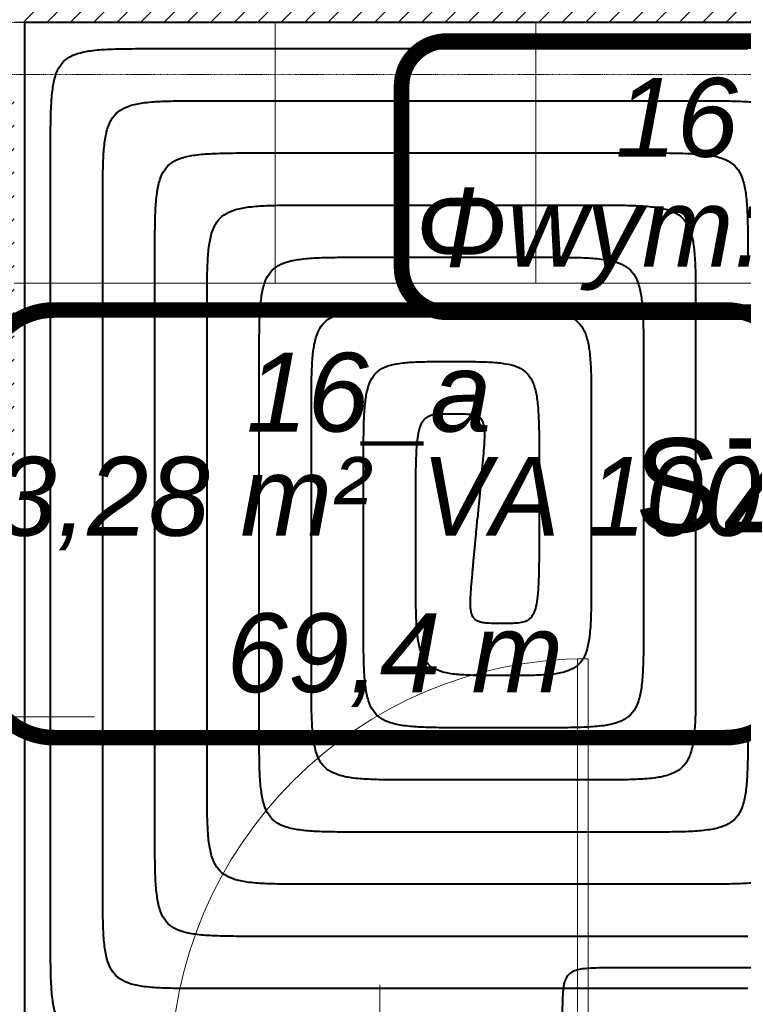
# Model space of a CAD drawing. Header units: millimetres. Extents: x 49908 to 79848, y -11883 to -3092.
# Tile 63 of 222: x 68702 to 68840, y -6015 to -5826. Entities that reach past the tile are written whole.
import ezdxf
from ezdxf.enums import TextEntityAlignment as Align
from ezdxf.lldxf.tags import DXFTag

# ---------------------------------------------------------------- set-up
doc = ezdxf.new("R2010")
doc.units = ezdxf.units.MM
doc.linetypes.add('AUSGEZOGEN', pattern=[0])
doc.linetypes.add('DASHDOT', pattern=[1, 0.5, -0.25, 0, -0.25])
for name, color, linetype, lineweight in [('A opis', 9, 'Continuous', 13), ('A stolarka', 9, 'Continuous', 9), ('A wyp ruchome', 9, 'Continuous', 9), ('A_HATCH', 9, 'Continuous', 9), ('A_MUROWANE', 9, 'Continuous', 25), ('A_OSIE', 9, 'DASHDOT', 9), ('\x9dciany', 9, 'Continuous', 9)]:
    doc.layers.add(name, color=color, linetype=linetype, lineweight=lineweight)
for name, color, linetype, true_color in [('IS_Ogrzewanie_płaszczyznowe', 7, 'SOLID', 0xac00e6), ('IS_Ogrzewanie_płaszczyznowe_-_opis', 7, 'SOLID', 0xf000f0), ('IS_Przyłącza_o.p._Zasilanie', 7, 'SOLID', 0xff9124)]:
    doc.layers.add(name, color=color, linetype=linetype, true_color=true_color)
doc.layers.add('IS_Rys.pętli_o.p._Powrót', color=7, linetype='DASH', lineweight=13, true_color=0x4c9a5f)
doc.layers.add('IS_Rys.pętli_o.p._Zasilanie', color=7, linetype='SOLID', lineweight=13, true_color=0xff8c1a)
doc.layers.add('IS_Text_Konstrukcji', color=7, linetype='Continuous')
doc.styles.add('Arial CE', font='arial.ttf')
tags = doc.linetypes.add('DASH', pattern=[15, 10, -5]).pattern_tags.tags
tags[6:7] = [DXFTag(74, 4), DXFTag(75, 0), DXFTag(340, '0'), DXFTag(46, 0.0), DXFTag(50, 0.0), DXFTag(44, 0.0), DXFTag(45, 0.0)]
tags[4:5] = [DXFTag(74, 4), DXFTag(75, 0), DXFTag(340, '0'), DXFTag(46, 0.0), DXFTag(50, 0.0), DXFTag(44, 0.0), DXFTag(45, 0.0)]
tags = doc.linetypes.add('SOLID', pattern=[10, 10, 0]).pattern_tags.tags
tags[6:7] = [DXFTag(74, 4), DXFTag(75, 0), DXFTag(340, '0'), DXFTag(46, 0.0), DXFTag(50, 0.0), DXFTag(44, 0.0), DXFTag(45, 0.0)]
tags[4:5] = [DXFTag(74, 4), DXFTag(75, 0), DXFTag(340, '0'), DXFTag(46, 0.0), DXFTag(50, 0.0), DXFTag(44, 0.0), DXFTag(45, 0.0)]

msp = doc.modelspace()

# ---------------------------------------------------------------- hatches: boundary and pattern name
at = {"layer": 'A_HATCH', "transparency": 33554687}
h = msp.add_hatch(dxfattribs=at)
h.set_pattern_fill('ANSI31', color=256, angle=360)
h.set_pattern_definition([(45, (16000, 0), (-2.24506403, 2.24506403), [])])
h.paths.add_polyline_path([(69100.47, -6009.74), (69080.47, -6009.74), (69080.47, -6426.63), (69100.47, -6426.63)])
h.paths.add_polyline_path([(69100.47, -5426.63), (69080.47, -5426.63), (69080.47, -5486.63), (68700.47, -5486.63), (68700.47, -5439.13), (68680.47, -5439.13), (68680.47, -5566.63), (68700.47, -5566.63), (68700.47, -5506.63), (69080.47, -5506.63), (69080.47, -5566.63), (69100.47, -5566.63)])
h.paths.add_polyline_path([(69100.47, -4926.63), (69042.97, -4926.63), (69042.97, -4946.63), (69080.47, -4946.63), (69080.47, -5326.63), (69100.47, -5326.63)])
h.paths.add_polyline_path([(68942.97, -4926.63), (68837.97, -4926.63), (68837.97, -4946.63), (68942.97, -4946.63)])
h.paths.add_polyline_path([(69695.47, -5826.63), (69555.47, -5826.63), (69555.47, -5846.63), (69670.47, -5846.63), (69670.47, -6026.63), (69690.47, -6026.63), (69690.47, -5846.63), (69695.47, -5846.63)])
h.paths.add_polyline_path([(69690.47, -6026.63), (69670.47, -6026.63), (69670.47, -6126.63), (69690.47, -6126.63)])
h.paths.add_polyline_path([(69690.47, -6126.63), (69670.47, -6126.63), (69670.47, -6181.63), (69690.47, -6181.63)])
h.paths.add_polyline_path([(69940.47, -5826.63), (69790.47, -5826.63), (69790.47, -5846.63), (69940.47, -5846.63)])
h.paths.add_polyline_path([(69940.47, -5826.63), (69940.47, -5846.63)], flags=17)
h.paths.add_polyline_path([(69790.47, -5826.63), (69785.47, -5826.63), (69785.47, -5846.63), (69790.47, -5846.63)])
h.paths.add_polyline_path([(69325.47, -5826.63), (69325.47, -5846.63), (69465.47, -5846.63), (69465.47, -5826.63)])
h.paths.add_polyline_path([(69300.47, -5851.63), (69280.47, -5851.63), (69280.47, -5966.63), (69290.47, -5966.63), (69300.47, -5966.63)])
h.paths.add_polyline_path([(69300.47, -5439.13), (69280.47, -5439.13), (69280.47, -5813.63), (69300.47, -5813.63)])
h.paths.add_polyline_path([(69280.47, -5014.13), (69300.47, -5014.13), (69300.47, -4926.63), (69280.47, -4926.63)])
h.paths.add_polyline_path([(69300.47, -5039.13), (69280.47, -5039.13), (69280.47, -5414.13), (69300.47, -5414.13)])
h.paths.add_polyline_path([(68700.47, -5839.13), (68680.47, -5839.13), (68680.47, -5909.74), (68700.47, -5909.74)])
h.paths.add_polyline_path([(68700.47, -5814.13), (68700.47, -5826.63), (69080.47, -5826.63), (69080.47, -5909.74), (69100.47, -5909.74), (69100.47, -5666.63), (69080.47, -5666.63), (69080.47, -5806.63), (68700.47, -5806.63), (68700.47, -5666.63), (68680.47, -5666.63), (68680.47, -5814.13)])
h.paths.add_polyline_path([(68680.47, -5014.13), (68700.47, -5014.13), (68700.47, -4946.63), (68737.97, -4946.63), (68737.97, -4926.63), (68680.47, -4926.63)])
h.paths.add_polyline_path([(68700.47, -5039.13), (68680.47, -5039.13), (68680.47, -5314.13), (68700.47, -5314.13)])

# ---------------------------------------------------------------- linework, layer by layer
at = {"layer": 'A opis', "ltscale": 0.5}
for p, q in [((68656.33, -5959.74), (68715.83, -5959.74)), ((68770.54, -6070.63), (68770.54, -6011.13))]:
    msp.add_line(p, q, dxfattribs=at)
at = {"layer": 'A stolarka', "linetype": 'AUSGEZOGEN', "lineweight": 0}
msp.add_line((68687.97, -5959.74), (68702.97, -5959.74), dxfattribs=at)
msp.add_lwpolyline([(68810.47, -6028.63), (68808.47, -6028.63), (68808.47, -5948.63), (68810.47, -5948.63)], close=True, dxfattribs=at)
msp.add_arc((68810.47, -6028.63), 80, 90, 180, dxfattribs=at)
at = {"layer": 'A wyp ruchome'}
for p, q in [((68750.47, -5876.63), (68750.47, -5826.63)), ((68800.47, -5876.63), (68800.47, -5826.63)), ((68700.47, -5876.63), (69000.47, -5876.63))]:
    msp.add_line(p, q, dxfattribs=at)
at = {"layer": 'A_MUROWANE'}
msp.add_lwpolyline([(68680.47, -5814.13), (68680.47, -5666.63), (68700.47, -5666.63), (68700.47, -5806.63), (69080.47, -5806.63), (69080.47, -5666.63), (69100.47, -5666.63), (69100.47, -5909.74), (69080.47, -5909.74), (69080.47, -5826.63), (68700.47, -5826.63)], dxfattribs=at)
at = {"layer": 'A_OSIE', "ltscale": 0.3, "transparency": 33554559}
for p, q in [((70344.5, -5826.63), (67440.85, -5826.63)), ((70341.81, -5836.63), (67440.85, -5836.63))]:
    msp.add_line(p, q, dxfattribs=at)
at = {"layer": 'IS_Ogrzewanie_płaszczyznowe', "lineweight": 40}
for p, q in [((68866.09, -5826.65), (68702.42, -5826.65)), ((68702.42, -5826.65), (68702.42, -6026.87))]:
    msp.add_line(p, q, dxfattribs=at)
at = {"layer": 'IS_Ogrzewanie_płaszczyznowe_-_opis'}
msp.add_lwpolyline([(68708.1, -5963.76, 3, 3, 0), (68836.77, -5963.76, 3, 3, 0.414214), (68850.43, -5950.09, 3, 3, 0), (68850.43, -5895.42, 3, 3, 0.414214), (68836.77, -5881.76, 3, 3, 0), (68708.1, -5881.76, 3, 3, 0.414214), (68694.43, -5895.42, 3, 3, 0), (68694.43, -5950.09, 3, 3, 0.414214), (68708.1, -5963.76, 3, 3, 0)], format="xyseb", dxfattribs=at)
at = {"layer": 'IS_Przyłącza_o.p._Zasilanie', "lineweight": 40}
for points, knots in [([(68849.98, -5997.91), (68849.98, -5998.74), (68849.99, -6000.24), (68849.95, -6002.3), (68849.83, -6003.95), (68849.57, -6005.26), (68849.12, -6006.29), (68848.37, -6007.04), (68847.34, -6007.49), (68846.03, -6007.75), (68844.37, -6007.87), (68842.32, -6007.91), (68840.81, -6007.91), (68839.98, -6007.91)], [0, 0, 0, 0, 0.0248686, 0.0452361, 0.061602, 0.0745999, 0.0851852, 0.0948541, 0.1054394, 0.1184374, 0.1348033, 0.1551707, 0.1800393, 0.1800393, 0.1800393, 0.1800393]), ([(68815.52, -6007.91), (68814.7, -6007.91), (68813.19, -6007.91), (68811.13, -6007.94), (68809.48, -6008.07), (68808.17, -6008.32), (68807.14, -6008.78), (68806.39, -6009.52), (68805.94, -6010.55), (68805.68, -6011.86), (68805.56, -6013.52), (68805.52, -6015.57), (68805.52, -6017.08), (68805.52, -6017.91)], [0, 0, 0, 0, 0.0248686, 0.0452361, 0.061602, 0.0745999, 0.0851852, 0.0948541, 0.1054394, 0.1184374, 0.1348033, 0.1551707, 0.1800393, 0.1800393, 0.1800393, 0.1800393]), ([(68839.98, -6007.91), (68839.79, -6007.91), (68839.08, -6007.91), (68837.6, -6007.91), (68835.34, -6007.91), (68832.52, -6007.91), (68829.38, -6007.91), (68826.13, -6007.91), (68822.99, -6007.91), (68820.17, -6007.91), (68817.91, -6007.91), (68816.43, -6007.91), (68815.71, -6007.91), (68815.52, -6007.91)], [0, 0, 0, 0, 0.0056969, 0.0213175, 0.0446565, 0.0735086, 0.1056687, 0.1389313, 0.1710914, 0.1999435, 0.2232825, 0.2389031, 0.2446, 0.2446, 0.2446, 0.2446])]:
    msp.add_open_spline(points, degree=3, knots=knots, dxfattribs=at)
at = {"layer": 'IS_Rys.pętli_o.p._Powrót', "lineweight": 40}
for points, knots in [([(68707.42, -5851.65), (68707.42, -5849.99), (68707.42, -5846.97), (68707.5, -5842.87), (68707.74, -5839.56), (68708.25, -5836.93), (68709.16, -5834.87), (68710.65, -5833.38), (68712.71, -5832.47), (68715.33, -5831.96), (68718.64, -5831.72), (68722.75, -5831.64), (68725.77, -5831.65), (68727.42, -5831.65)], [0, 0, 0, 0, 0.0497373, 0.0904721, 0.1232039, 0.1491998, 0.1703704, 0.1897083, 0.2108788, 0.2368747, 0.2696065, 0.3103414, 0.3600787, 0.3600787, 0.3600787, 0.3600787]), ([(68727.42, -5831.65), (68728.31, -5831.65), (68731.61, -5831.65), (68738.53, -5831.65), (68749.03, -5831.65), (68762.1, -5831.65), (68776.7, -5831.65), (68791.81, -5831.65), (68806.42, -5831.65), (68819.48, -5831.65), (68829.99, -5831.65), (68836.9, -5831.65), (68840.21, -5831.65), (68841.09, -5831.65)], [0, 0, 0, 0, 0.026474, 0.099062, 0.207518, 0.341594, 0.491041, 0.645613, 0.79506, 0.929136, 1.037592, 1.110181, 1.136654, 1.136654, 1.136654, 1.136654]), ([(68707.42, -6001.87), (68707.42, -6000.7), (68707.42, -5996.34), (68707.42, -5987.19), (68707.42, -5973.31), (68707.42, -5956.04), (68707.42, -5936.74), (68707.42, -5916.77), (68707.42, -5897.47), (68707.42, -5880.2), (68707.42, -5866.32), (68707.42, -5857.18), (68707.42, -5852.81), (68707.42, -5851.65)], [0, 0, 0, 0, 0.034987, 0.130921, 0.274256, 0.451451, 0.648961, 0.853242, 1.050752, 1.227946, 1.371282, 1.467215, 1.502203, 1.502203, 1.502203, 1.502203]), ([(68727.42, -5871.65), (68727.42, -5869.99), (68727.42, -5866.97), (68727.5, -5862.87), (68727.74, -5859.56), (68728.25, -5856.93), (68729.16, -5854.87), (68730.65, -5853.38), (68732.71, -5852.47), (68735.33, -5851.96), (68738.64, -5851.72), (68742.75, -5851.64), (68745.77, -5851.65), (68747.42, -5851.65)], [0, 0, 0, 0, 0.0497373, 0.0904721, 0.1232039, 0.1491998, 0.1703704, 0.1897083, 0.2108788, 0.2368747, 0.2696065, 0.3103414, 0.3600787, 0.3600787, 0.3600787, 0.3600787]), ([(68747.42, -5851.65), (68748, -5851.65), (68750.14, -5851.65), (68754.62, -5851.65), (68761.43, -5851.65), (68769.89, -5851.65), (68779.36, -5851.65), (68789.15, -5851.65), (68798.62, -5851.65), (68807.09, -5851.65), (68813.89, -5851.65), (68818.38, -5851.65), (68820.52, -5851.65), (68821.09, -5851.65)], [0, 0, 0, 0, 0.0171572, 0.0642013, 0.1344906, 0.2213837, 0.318239, 0.4184151, 0.5152705, 0.6021636, 0.6724529, 0.7194969, 0.7366541, 0.7366541, 0.7366541, 0.7366541]), ([(68821.09, -5851.65), (68822.75, -5851.65), (68825.76, -5851.64), (68829.87, -5851.72), (68833.18, -5851.96), (68835.8, -5852.47), (68837.86, -5853.38), (68839.35, -5854.87), (68840.26, -5856.93), (68840.77, -5859.56), (68841.02, -5862.87), (68841.09, -5866.97), (68841.09, -5869.99), (68841.09, -5871.65)], [0, 0, 0, 0, 0.0497373, 0.0904721, 0.1232039, 0.1491998, 0.1703704, 0.1897083, 0.2108788, 0.2368747, 0.2696065, 0.3103414, 0.3600787, 0.3600787, 0.3600787, 0.3600787]), ([(68727.42, -5981.87), (68727.42, -5981.01), (68727.42, -5977.81), (68727.42, -5971.1), (68727.42, -5960.92), (68727.42, -5948.25), (68727.42, -5934.09), (68727.42, -5919.43), (68727.42, -5905.27), (68727.42, -5892.6), (68727.42, -5882.41), (68727.42, -5875.7), (68727.42, -5872.5), (68727.42, -5871.65)], [0, 0, 0, 0, 0.025671, 0.09606, 0.201229, 0.33124, 0.476158, 0.626045, 0.770962, 0.900974, 1.006143, 1.076532, 1.102203, 1.102203, 1.102203, 1.102203]), ([(68747.42, -5891.65), (68747.42, -5889.99), (68747.42, -5886.97), (68747.5, -5882.87), (68747.74, -5879.56), (68748.25, -5876.93), (68749.16, -5874.87), (68750.65, -5873.38), (68752.71, -5872.47), (68755.33, -5871.96), (68758.64, -5871.72), (68762.75, -5871.64), (68765.77, -5871.65), (68767.42, -5871.65)], [0, 0, 0, 0, 0.0497373, 0.0904721, 0.1232039, 0.1491998, 0.1703704, 0.1897083, 0.2108788, 0.2368747, 0.2696065, 0.3103414, 0.3600787, 0.3600787, 0.3600787, 0.3600787]), ([(68767.42, -5871.65), (68767.68, -5871.65), (68768.66, -5871.65), (68770.71, -5871.65), (68773.82, -5871.65), (68777.69, -5871.65), (68782.02, -5871.65), (68786.49, -5871.65), (68790.82, -5871.65), (68794.69, -5871.65), (68797.8, -5871.65), (68799.85, -5871.65), (68800.83, -5871.65), (68801.09, -5871.65)], [0, 0, 0, 0, 0.0078409, 0.0293403, 0.0614628, 0.1011733, 0.1454366, 0.1912175, 0.2354808, 0.2751914, 0.3073139, 0.3288132, 0.3366541, 0.3366541, 0.3366541, 0.3366541]), ([(68801.09, -5871.65), (68802.75, -5871.65), (68805.76, -5871.64), (68809.87, -5871.72), (68813.18, -5871.96), (68815.8, -5872.47), (68817.86, -5873.38), (68819.35, -5874.87), (68820.26, -5876.93), (68820.77, -5879.56), (68821.02, -5882.87), (68821.09, -5886.97), (68821.09, -5889.99), (68821.09, -5891.65)], [0, 0, 0, 0, 0.0497373, 0.0904721, 0.1232039, 0.1491998, 0.1703704, 0.1897083, 0.2108788, 0.2368747, 0.2696065, 0.3103414, 0.3600787, 0.3600787, 0.3600787, 0.3600787]), ([(68747.42, -5961.87), (68747.42, -5961.32), (68747.42, -5959.28), (68747.42, -5955.01), (68747.42, -5948.52), (68747.42, -5940.45), (68747.42, -5931.43), (68747.42, -5922.09), (68747.42, -5913.07), (68747.42, -5904.99), (68747.42, -5898.5), (68747.42, -5894.23), (68747.42, -5892.19), (68747.42, -5891.65)], [0, 0, 0, 0, 0.0163548, 0.0611987, 0.1282008, 0.2110301, 0.3033558, 0.3988469, 0.4911726, 0.5740019, 0.641004, 0.6858479, 0.7022028, 0.7022028, 0.7022028, 0.7022028]), ([(68767.42, -5911.65), (68767.42, -5909.99), (68767.42, -5906.97), (68767.49, -5902.87), (68767.69, -5899.56), (68768.11, -5896.95), (68768.86, -5894.92), (68770.1, -5893.42), (68771.85, -5892.48), (68774.07, -5891.97), (68776.86, -5891.72), (68780.32, -5891.64), (68782.86, -5891.65), (68784.26, -5891.65)], [0, 0, 0, 0, 0.0497372, 0.0904681, 0.1231636, 0.1489855, 0.1695692, 0.1874416, 0.2059343, 0.2280184, 0.2556098, 0.2898984, 0.3317591, 0.3317591, 0.3317591, 0.3317591]), ([(68784.26, -5891.65), (68785.65, -5891.65), (68788.19, -5891.64), (68791.65, -5891.72), (68794.44, -5891.97), (68796.67, -5892.48), (68798.42, -5893.42), (68799.65, -5894.92), (68800.4, -5896.95), (68800.82, -5899.56), (68801.03, -5902.87), (68801.09, -5906.97), (68801.09, -5909.99), (68801.09, -5911.65)], [0, 0, 0, 0, 0.0418607, 0.0761493, 0.1037407, 0.1258248, 0.1443175, 0.1621899, 0.1827736, 0.2085955, 0.241291, 0.2820219, 0.3317591, 0.3317591, 0.3317591, 0.3317591]), ([(68821.09, -5891.65), (68821.09, -5892.04), (68821.09, -5893.5), (68821.09, -5896.55), (68821.09, -5901.19), (68821.09, -5906.97), (68821.09, -5913.42), (68821.09, -5920.1), (68821.09, -5926.55), (68821.09, -5932.32), (68821.09, -5936.96), (68821.09, -5940.02), (68821.09, -5941.48), (68821.09, -5941.87)], [0, 0, 0, 0, 0.0116967, 0.0437682, 0.0916869, 0.1509249, 0.2169546, 0.2852481, 0.3512778, 0.4105158, 0.4584345, 0.4905061, 0.5022028, 0.5022028, 0.5022028, 0.5022028]), ([(68767.42, -5941.87), (68767.42, -5941.63), (68767.42, -5940.75), (68767.42, -5938.92), (68767.42, -5936.12), (68767.42, -5932.65), (68767.42, -5928.77), (68767.42, -5924.75), (68767.42, -5920.86), (68767.42, -5917.39), (68767.42, -5914.6), (68767.42, -5912.76), (68767.42, -5911.88), (68767.42, -5911.65)], [0, 0, 0, 0, 0.0070385, 0.0263377, 0.055173, 0.0908198, 0.1305534, 0.1716493, 0.211383, 0.2470297, 0.275865, 0.2951642, 0.3022028, 0.3022028, 0.3022028, 0.3022028]), ([(68801.09, -5911.65), (68801.09, -5911.73), (68801.09, -5912.02), (68801.09, -5912.64), (68801.09, -5913.59), (68801.09, -5914.76), (68801.09, -5916.08), (68801.09, -5917.44), (68801.09, -5918.75), (68801.09, -5919.92), (68801.09, -5920.87), (68801.09, -5921.49), (68801.09, -5921.79), (68801.09, -5921.87)], [0, 0, 0, 0, 0.0023804, 0.0089072, 0.0186591, 0.0307146, 0.0441522, 0.0580505, 0.0714882, 0.0835436, 0.0932955, 0.0998224, 0.1022028, 0.1022028, 0.1022028, 0.1022028]), ([(68788.34, -5931.81), (68788.35, -5931.73), (68788.37, -5931.44), (68788.43, -5930.83), (68788.51, -5929.9), (68788.62, -5928.74), (68788.74, -5927.45), (68788.86, -5926.12), (68788.98, -5924.82), (68789.08, -5923.67), (68789.17, -5922.74), (68789.22, -5922.13), (68789.25, -5921.83), (68789.26, -5921.76)], [0, 0, 0, 0, 0.0023516, 0.0087996, 0.0184336, 0.0303433, 0.0436185, 0.0573489, 0.0706241, 0.0825338, 0.0921678, 0.0986158, 0.1009674, 0.1009674, 0.1009674, 0.1009674]), ([(68801.09, -5921.87), (68801.09, -5923.52), (68801.09, -5926.54), (68801.06, -5930.64), (68800.98, -5933.94), (68800.81, -5936.51), (68800.53, -5938.47), (68800.09, -5939.92), (68799.41, -5940.94), (68798.44, -5941.54), (68797.27, -5941.79), (68795.85, -5941.87), (68794.82, -5941.87), (68794.26, -5941.87)], [0, 0, 0, 0, 0.0497371, 0.0904599, 0.1230816, 0.1485469, 0.1678855, 0.1823354, 0.1935836, 0.2038878, 0.2153876, 0.2293391, 0.2463317, 0.2463317, 0.2463317, 0.2463317]), ([(68794.26, -5941.87), (68793.69, -5941.87), (68792.66, -5941.87), (68791.26, -5941.83), (68790.14, -5941.71), (68789.25, -5941.45), (68788.57, -5940.95), (68788.15, -5940.19), (68787.95, -5939.18), (68787.89, -5937.88), (68787.96, -5936.22), (68788.12, -5934.16), (68788.26, -5932.65), (68788.34, -5931.81)], [0, 0, 0, 0, 0.0169852, 0.0308589, 0.041961, 0.0508337, 0.0584784, 0.0664547, 0.0763109, 0.0890992, 0.1055008, 0.1260289, 0.1511333, 0.1511333, 0.1511333, 0.1511333]), ([(68787.42, -5961.87), (68785.77, -5961.87), (68782.75, -5961.87), (68778.64, -5961.79), (68775.33, -5961.55), (68772.71, -5961.04), (68770.65, -5960.13), (68769.16, -5958.64), (68768.25, -5956.58), (68767.74, -5953.96), (68767.5, -5950.65), (68767.42, -5946.54), (68767.42, -5943.52), (68767.42, -5941.87)], [0, 0, 0, 0, 0.0497373, 0.0904721, 0.1232039, 0.1491998, 0.1703704, 0.1897083, 0.2108788, 0.2368747, 0.2696065, 0.3103414, 0.3600787, 0.3600787, 0.3600787, 0.3600787]), ([(68821.09, -5941.87), (68821.09, -5943.52), (68821.09, -5946.54), (68821.02, -5950.65), (68820.77, -5953.96), (68820.26, -5956.58), (68819.35, -5958.64), (68817.86, -5960.13), (68815.8, -5961.04), (68813.18, -5961.55), (68809.87, -5961.79), (68805.76, -5961.87), (68802.75, -5961.87), (68801.09, -5961.87)], [0, 0, 0, 0, 0.0497373, 0.0904721, 0.1232039, 0.1491998, 0.1703704, 0.1897083, 0.2108788, 0.2368747, 0.2696065, 0.3103414, 0.3600787, 0.3600787, 0.3600787, 0.3600787]), ([(68767.42, -5981.87), (68765.77, -5981.87), (68762.75, -5981.87), (68758.64, -5981.79), (68755.33, -5981.55), (68752.71, -5981.04), (68750.65, -5980.13), (68749.16, -5978.64), (68748.25, -5976.58), (68747.74, -5973.96), (68747.5, -5970.65), (68747.42, -5966.54), (68747.42, -5963.52), (68747.42, -5961.87)], [0, 0, 0, 0, 0.0497373, 0.0904721, 0.1232039, 0.1491998, 0.1703704, 0.1897083, 0.2108788, 0.2368747, 0.2696065, 0.3103414, 0.3600787, 0.3600787, 0.3600787, 0.3600787]), ([(68801.09, -5961.87), (68800.98, -5961.87), (68800.59, -5961.87), (68799.75, -5961.87), (68798.49, -5961.87), (68796.92, -5961.87), (68795.16, -5961.87), (68793.35, -5961.87), (68791.59, -5961.87), (68790.02, -5961.87), (68788.76, -5961.87), (68787.93, -5961.87), (68787.53, -5961.87), (68787.42, -5961.87)], [0, 0, 0, 0, 0.0031828, 0.0119098, 0.0249489, 0.0410681, 0.0590354, 0.0776187, 0.095586, 0.1117053, 0.1247444, 0.1334714, 0.1366541, 0.1366541, 0.1366541, 0.1366541]), ([(68841.09, -5961.87), (68841.09, -5963.52), (68841.09, -5966.54), (68841.02, -5970.65), (68840.77, -5973.96), (68840.26, -5976.58), (68839.35, -5978.64), (68837.86, -5980.13), (68835.8, -5981.04), (68833.18, -5981.55), (68829.87, -5981.79), (68825.76, -5981.87), (68822.75, -5981.87), (68821.09, -5981.87)], [0, 0, 0, 0, 0.0497373, 0.0904721, 0.1232039, 0.1491998, 0.1703704, 0.1897083, 0.2108788, 0.2368747, 0.2696065, 0.3103414, 0.3600787, 0.3600787, 0.3600787, 0.3600787]), ([(68747.42, -6001.87), (68745.77, -6001.87), (68742.75, -6001.87), (68738.64, -6001.79), (68735.33, -6001.55), (68732.71, -6001.04), (68730.65, -6000.13), (68729.16, -5998.64), (68728.25, -5996.58), (68727.74, -5993.96), (68727.5, -5990.65), (68727.42, -5986.54), (68727.42, -5983.52), (68727.42, -5981.87)], [0, 0, 0, 0, 0.0497373, 0.0904721, 0.1232039, 0.1491998, 0.1703704, 0.1897083, 0.2108788, 0.2368747, 0.2696065, 0.3103414, 0.3600787, 0.3600787, 0.3600787, 0.3600787]), ([(68821.09, -5981.87), (68820.67, -5981.87), (68819.11, -5981.87), (68815.85, -5981.87), (68810.89, -5981.87), (68804.72, -5981.87), (68797.82, -5981.87), (68790.69, -5981.87), (68783.79, -5981.87), (68777.62, -5981.87), (68772.66, -5981.87), (68769.4, -5981.87), (68767.84, -5981.87), (68767.42, -5981.87)], [0, 0, 0, 0, 0.0124991, 0.0467708, 0.0979767, 0.1612785, 0.2318378, 0.3048163, 0.3753757, 0.4386775, 0.4898834, 0.524155, 0.5366541, 0.5366541, 0.5366541, 0.5366541]), ([(68727.42, -6021.87), (68725.77, -6021.87), (68722.75, -6021.87), (68718.64, -6021.79), (68715.33, -6021.55), (68712.71, -6021.04), (68710.65, -6020.13), (68709.16, -6018.64), (68708.25, -6016.58), (68707.74, -6013.96), (68707.5, -6010.65), (68707.42, -6006.54), (68707.42, -6003.52), (68707.42, -6001.87)], [0, 0, 0, 0, 0.0497373, 0.0904721, 0.1232039, 0.1491998, 0.1703704, 0.1897083, 0.2108788, 0.2368747, 0.2696065, 0.3103414, 0.3600787, 0.3600787, 0.3600787, 0.3600787]), ([(68841.09, -6001.87), (68840.36, -6001.87), (68837.64, -6001.87), (68831.94, -6001.87), (68823.28, -6001.87), (68812.52, -6001.87), (68800.48, -6001.87), (68788.03, -6001.87), (68775.99, -6001.87), (68765.23, -6001.87), (68756.57, -6001.87), (68750.87, -6001.87), (68748.15, -6001.87), (68747.42, -6001.87)], [0, 0, 0, 0, 0.0218154, 0.0816318, 0.1710045, 0.2814888, 0.4046402, 0.5320139, 0.6551653, 0.7656497, 0.8550224, 0.9148387, 0.9366541, 0.9366541, 0.9366541, 0.9366541])]:
    msp.add_open_spline(points, degree=3, knots=knots, dxfattribs=at)
at = {"layer": 'IS_Rys.pętli_o.p._Zasilanie', "lineweight": 40}
for points, knots in [([(68717.42, -5861.65), (68717.42, -5859.99), (68717.42, -5856.97), (68717.5, -5852.87), (68717.74, -5849.56), (68718.25, -5846.93), (68719.16, -5844.87), (68720.65, -5843.38), (68722.71, -5842.47), (68725.33, -5841.96), (68728.64, -5841.72), (68732.75, -5841.64), (68735.77, -5841.65), (68737.42, -5841.65)], [0, 0, 0, 0, 0.0497373, 0.0904721, 0.1232039, 0.1491998, 0.1703704, 0.1897083, 0.2108788, 0.2368747, 0.2696065, 0.3103414, 0.3600787, 0.3600787, 0.3600787, 0.3600787]), ([(68737.42, -5841.65), (68738.15, -5841.65), (68740.87, -5841.65), (68746.57, -5841.65), (68755.23, -5841.65), (68765.99, -5841.65), (68778.03, -5841.65), (68790.48, -5841.65), (68802.52, -5841.65), (68813.28, -5841.65), (68821.94, -5841.65), (68827.64, -5841.65), (68830.36, -5841.65), (68831.09, -5841.65)], [0, 0, 0, 0, 0.0218154, 0.0816318, 0.1710045, 0.2814888, 0.4046402, 0.5320139, 0.6551653, 0.7656497, 0.8550224, 0.9148387, 0.9366541, 0.9366541, 0.9366541, 0.9366541]), ([(68831.09, -5841.65), (68832.75, -5841.65), (68835.76, -5841.64), (68839.87, -5841.72), (68843.18, -5841.96), (68845.8, -5842.47), (68847.86, -5843.38), (68849.35, -5844.87), (68850.26, -5846.93), (68850.77, -5849.56), (68851.02, -5852.87), (68851.09, -5856.97), (68851.09, -5859.99), (68851.09, -5861.65)], [0, 0, 0, 0, 0.0497373, 0.0904721, 0.1232039, 0.1491998, 0.1703704, 0.1897083, 0.2108788, 0.2368747, 0.2696065, 0.3103414, 0.3600787, 0.3600787, 0.3600787, 0.3600787]), ([(68717.42, -5991.87), (68717.42, -5990.86), (68717.42, -5987.07), (68717.42, -5979.15), (68717.42, -5967.11), (68717.42, -5952.15), (68717.42, -5935.42), (68717.42, -5918.1), (68717.42, -5901.37), (68717.42, -5886.4), (68717.42, -5874.37), (68717.42, -5866.44), (68717.42, -5862.66), (68717.42, -5861.65)], [0, 0, 0, 0, 0.030329, 0.11349, 0.237743, 0.391346, 0.562559, 0.739643, 0.910857, 1.06446, 1.188713, 1.271873, 1.302203, 1.302203, 1.302203, 1.302203]), ([(68737.42, -5881.65), (68737.42, -5879.99), (68737.42, -5876.97), (68737.5, -5872.87), (68737.74, -5869.56), (68738.25, -5866.93), (68739.16, -5864.87), (68740.65, -5863.38), (68742.71, -5862.47), (68745.33, -5861.96), (68748.64, -5861.72), (68752.75, -5861.64), (68755.77, -5861.65), (68757.42, -5861.65)], [0, 0, 0, 0, 0.0497373, 0.0904721, 0.1232039, 0.1491998, 0.1703704, 0.1897083, 0.2108788, 0.2368747, 0.2696065, 0.3103414, 0.3600787, 0.3600787, 0.3600787, 0.3600787]), ([(68757.42, -5861.65), (68757.84, -5861.65), (68759.4, -5861.65), (68762.66, -5861.65), (68767.62, -5861.65), (68773.79, -5861.65), (68780.69, -5861.65), (68787.82, -5861.65), (68794.72, -5861.65), (68800.89, -5861.65), (68805.85, -5861.65), (68809.11, -5861.65), (68810.67, -5861.65), (68811.09, -5861.65)], [0, 0, 0, 0, 0.0124991, 0.0467708, 0.0979767, 0.1612785, 0.2318378, 0.3048163, 0.3753757, 0.4386775, 0.4898834, 0.524155, 0.5366541, 0.5366541, 0.5366541, 0.5366541]), ([(68811.09, -5861.65), (68812.75, -5861.65), (68815.76, -5861.64), (68819.87, -5861.72), (68823.18, -5861.96), (68825.8, -5862.47), (68827.86, -5863.38), (68829.35, -5864.87), (68830.26, -5866.93), (68830.77, -5869.56), (68831.02, -5872.87), (68831.09, -5876.97), (68831.09, -5879.99), (68831.09, -5881.65)], [0, 0, 0, 0, 0.0497373, 0.0904721, 0.1232039, 0.1491998, 0.1703704, 0.1897083, 0.2108788, 0.2368747, 0.2696065, 0.3103414, 0.3600787, 0.3600787, 0.3600787, 0.3600787]), ([(68737.42, -5971.87), (68737.42, -5971.17), (68737.42, -5968.55), (68737.42, -5963.05), (68737.42, -5954.72), (68737.42, -5944.35), (68737.42, -5932.76), (68737.42, -5920.76), (68737.42, -5909.17), (68737.42, -5898.8), (68737.42, -5890.46), (68737.42, -5884.97), (68737.42, -5882.35), (68737.42, -5881.65)], [0, 0, 0, 0, 0.021013, 0.0786292, 0.1647147, 0.2711353, 0.389757, 0.5124457, 0.6310674, 0.737488, 0.8235735, 0.8811898, 0.9022028, 0.9022028, 0.9022028, 0.9022028]), ([(68757.42, -5901.65), (68757.42, -5899.99), (68757.42, -5896.97), (68757.5, -5892.87), (68757.74, -5889.56), (68758.25, -5886.93), (68759.16, -5884.87), (68760.65, -5883.38), (68762.71, -5882.47), (68765.33, -5881.96), (68768.64, -5881.72), (68772.75, -5881.64), (68775.77, -5881.65), (68777.42, -5881.65)], [0, 0, 0, 0, 0.0497373, 0.0904721, 0.1232039, 0.1491998, 0.1703704, 0.1897083, 0.2108788, 0.2368747, 0.2696065, 0.3103414, 0.3600787, 0.3600787, 0.3600787, 0.3600787]), ([(68777.42, -5881.65), (68777.53, -5881.65), (68777.93, -5881.65), (68778.76, -5881.65), (68780.02, -5881.65), (68781.59, -5881.65), (68783.35, -5881.65), (68785.16, -5881.65), (68786.92, -5881.65), (68788.49, -5881.65), (68789.75, -5881.65), (68790.59, -5881.65), (68790.98, -5881.65), (68791.09, -5881.65)], [0, 0, 0, 0, 0.0031828, 0.0119098, 0.0249489, 0.0410681, 0.0590354, 0.0776187, 0.095586, 0.1117053, 0.1247444, 0.1334714, 0.1366541, 0.1366541, 0.1366541, 0.1366541]), ([(68791.09, -5881.65), (68792.75, -5881.65), (68795.76, -5881.64), (68799.87, -5881.72), (68803.18, -5881.96), (68805.8, -5882.47), (68807.86, -5883.38), (68809.35, -5884.87), (68810.26, -5886.93), (68810.77, -5889.56), (68811.02, -5892.87), (68811.09, -5896.97), (68811.09, -5899.99), (68811.09, -5901.65)], [0, 0, 0, 0, 0.0497373, 0.0904721, 0.1232039, 0.1491998, 0.1703704, 0.1897083, 0.2108788, 0.2368747, 0.2696065, 0.3103414, 0.3600787, 0.3600787, 0.3600787, 0.3600787]), ([(68831.09, -5881.65), (68831.09, -5882.19), (68831.09, -5884.23), (68831.09, -5888.5), (68831.09, -5894.99), (68831.09, -5903.07), (68831.09, -5912.09), (68831.09, -5921.43), (68831.09, -5930.45), (68831.09, -5938.52), (68831.09, -5945.01), (68831.09, -5949.28), (68831.09, -5951.32), (68831.09, -5951.87)], [0, 0, 0, 0, 0.0163548, 0.0611987, 0.1282008, 0.2110301, 0.3033558, 0.3988469, 0.4911726, 0.5740019, 0.641004, 0.6858479, 0.7022028, 0.7022028, 0.7022028, 0.7022028]), ([(68757.42, -5951.87), (68757.42, -5951.48), (68757.42, -5950.02), (68757.42, -5946.96), (68757.42, -5942.32), (68757.42, -5936.55), (68757.42, -5930.1), (68757.42, -5923.42), (68757.42, -5916.97), (68757.42, -5911.19), (68757.42, -5906.55), (68757.42, -5903.5), (68757.42, -5902.04), (68757.42, -5901.65)], [0, 0, 0, 0, 0.0116967, 0.0437682, 0.0916869, 0.1509249, 0.2169546, 0.2852481, 0.3512778, 0.4105158, 0.4584345, 0.4905061, 0.5022028, 0.5022028, 0.5022028, 0.5022028]), ([(68777.42, -5921.65), (68777.42, -5919.99), (68777.42, -5916.97), (68777.45, -5912.87), (68777.53, -5909.58), (68777.7, -5907), (68777.99, -5905.04), (68778.43, -5903.6), (68779.11, -5902.57), (68780.07, -5901.98), (68781.24, -5901.72), (68782.66, -5901.64), (68783.69, -5901.65), (68784.26, -5901.65)], [0, 0, 0, 0, 0.0497371, 0.0904599, 0.1230816, 0.1485469, 0.1678855, 0.1823354, 0.1935836, 0.2038878, 0.2153876, 0.2293391, 0.2463317, 0.2463317, 0.2463317, 0.2463317]), ([(68784.26, -5901.65), (68784.82, -5901.65), (68785.85, -5901.65), (68787.25, -5901.68), (68788.37, -5901.81), (68789.27, -5902.07), (68789.95, -5902.56), (68790.36, -5903.32), (68790.57, -5904.33), (68790.62, -5905.64), (68790.55, -5907.29), (68790.39, -5909.35), (68790.25, -5910.87), (68790.17, -5911.7)], [0, 0, 0, 0, 0.0169852, 0.0308589, 0.041961, 0.0508337, 0.0584784, 0.0664547, 0.0763109, 0.0890992, 0.1055008, 0.1260289, 0.1511333, 0.1511333, 0.1511333, 0.1511333]), ([(68811.09, -5901.65), (68811.09, -5901.88), (68811.09, -5902.76), (68811.09, -5904.6), (68811.09, -5907.39), (68811.09, -5910.86), (68811.09, -5914.75), (68811.09, -5918.77), (68811.09, -5922.65), (68811.09, -5926.12), (68811.09, -5928.92), (68811.09, -5930.75), (68811.09, -5931.63), (68811.09, -5931.87)], [0, 0, 0, 0, 0.0070385, 0.0263377, 0.055173, 0.0908198, 0.1305534, 0.1716493, 0.211383, 0.2470297, 0.275865, 0.2951642, 0.3022028, 0.3022028, 0.3022028, 0.3022028]), ([(68790.17, -5911.7), (68790.17, -5911.78), (68790.14, -5912.07), (68790.08, -5912.68), (68790, -5913.61), (68789.89, -5914.77), (68789.78, -5916.06), (68789.65, -5917.4), (68789.54, -5918.69), (68789.43, -5919.85), (68789.35, -5920.77), (68789.29, -5921.39), (68789.26, -5921.68), (68789.26, -5921.76)], [0, 0, 0, 0, 0.0023516, 0.0087996, 0.0184336, 0.0303433, 0.0436185, 0.0573489, 0.0706241, 0.0825338, 0.0921678, 0.0986158, 0.1009674, 0.1009674, 0.1009674, 0.1009674]), ([(68777.42, -5931.87), (68777.42, -5931.79), (68777.42, -5931.49), (68777.42, -5930.87), (68777.42, -5929.92), (68777.42, -5928.75), (68777.42, -5927.44), (68777.42, -5926.08), (68777.42, -5924.76), (68777.42, -5923.59), (68777.42, -5922.64), (68777.42, -5922.02), (68777.42, -5921.73), (68777.42, -5921.65)], [0, 0, 0, 0, 0.0023804, 0.0089072, 0.0186591, 0.0307146, 0.0441522, 0.0580505, 0.0714882, 0.0835436, 0.0932955, 0.0998224, 0.1022028, 0.1022028, 0.1022028, 0.1022028]), ([(68794.26, -5951.87), (68792.86, -5951.87), (68790.32, -5951.87), (68786.86, -5951.79), (68784.07, -5951.55), (68781.85, -5951.03), (68780.1, -5950.1), (68778.86, -5948.59), (68778.11, -5946.56), (68777.69, -5943.95), (68777.49, -5940.65), (68777.42, -5936.54), (68777.42, -5933.52), (68777.42, -5931.87)], [0, 0, 0, 0, 0.0418607, 0.0761493, 0.1037407, 0.1258248, 0.1443175, 0.1621899, 0.1827736, 0.2085955, 0.241291, 0.2820219, 0.3317591, 0.3317591, 0.3317591, 0.3317591]), ([(68811.09, -5931.87), (68811.09, -5933.52), (68811.09, -5936.54), (68811.03, -5940.65), (68810.82, -5943.95), (68810.4, -5946.56), (68809.65, -5948.59), (68808.42, -5950.1), (68806.67, -5951.03), (68804.44, -5951.55), (68801.65, -5951.79), (68798.19, -5951.87), (68795.65, -5951.87), (68794.26, -5951.87)], [0, 0, 0, 0, 0.0497372, 0.0904681, 0.1231636, 0.1489855, 0.1695692, 0.1874416, 0.2059343, 0.2280184, 0.2556098, 0.2898984, 0.3317591, 0.3317591, 0.3317591, 0.3317591]), ([(68777.42, -5971.87), (68775.77, -5971.87), (68772.75, -5971.87), (68768.64, -5971.79), (68765.33, -5971.55), (68762.71, -5971.04), (68760.65, -5970.13), (68759.16, -5968.64), (68758.25, -5966.58), (68757.74, -5963.96), (68757.5, -5960.65), (68757.42, -5956.54), (68757.42, -5953.52), (68757.42, -5951.87)], [0, 0, 0, 0, 0.0497373, 0.0904721, 0.1232039, 0.1491998, 0.1703704, 0.1897083, 0.2108788, 0.2368747, 0.2696065, 0.3103414, 0.3600787, 0.3600787, 0.3600787, 0.3600787]), ([(68831.09, -5951.87), (68831.09, -5953.52), (68831.09, -5956.54), (68831.02, -5960.65), (68830.77, -5963.96), (68830.26, -5966.58), (68829.35, -5968.64), (68827.86, -5970.13), (68825.8, -5971.04), (68823.18, -5971.55), (68819.87, -5971.79), (68815.76, -5971.87), (68812.75, -5971.87), (68811.09, -5971.87)], [0, 0, 0, 0, 0.0497373, 0.0904721, 0.1232039, 0.1491998, 0.1703704, 0.1897083, 0.2108788, 0.2368747, 0.2696065, 0.3103414, 0.3600787, 0.3600787, 0.3600787, 0.3600787]), ([(68757.42, -5991.87), (68755.77, -5991.87), (68752.75, -5991.87), (68748.64, -5991.79), (68745.33, -5991.55), (68742.71, -5991.04), (68740.65, -5990.13), (68739.16, -5988.64), (68738.25, -5986.58), (68737.74, -5983.96), (68737.5, -5980.65), (68737.42, -5976.54), (68737.42, -5973.52), (68737.42, -5971.87)], [0, 0, 0, 0, 0.0497373, 0.0904721, 0.1232039, 0.1491998, 0.1703704, 0.1897083, 0.2108788, 0.2368747, 0.2696065, 0.3103414, 0.3600787, 0.3600787, 0.3600787, 0.3600787]), ([(68811.09, -5971.87), (68810.83, -5971.87), (68809.85, -5971.87), (68807.8, -5971.87), (68804.69, -5971.87), (68800.82, -5971.87), (68796.49, -5971.87), (68792.02, -5971.87), (68787.69, -5971.87), (68783.82, -5971.87), (68780.71, -5971.87), (68778.66, -5971.87), (68777.68, -5971.87), (68777.42, -5971.87)], [0, 0, 0, 0, 0.0078409, 0.0293403, 0.0614628, 0.1011733, 0.1454366, 0.1912175, 0.2354808, 0.2751914, 0.3073139, 0.3288132, 0.3366541, 0.3366541, 0.3366541, 0.3366541]), ([(68851.09, -5971.87), (68851.09, -5973.52), (68851.09, -5976.54), (68851.02, -5980.65), (68850.77, -5983.96), (68850.26, -5986.58), (68849.35, -5988.64), (68847.86, -5990.13), (68845.8, -5991.04), (68843.18, -5991.55), (68839.87, -5991.79), (68835.76, -5991.87), (68832.75, -5991.87), (68831.09, -5991.87)], [0, 0, 0, 0, 0.0497373, 0.0904721, 0.1232039, 0.1491998, 0.1703704, 0.1897083, 0.2108788, 0.2368747, 0.2696065, 0.3103414, 0.3600787, 0.3600787, 0.3600787, 0.3600787]), ([(68737.42, -6011.87), (68735.77, -6011.87), (68732.75, -6011.87), (68728.64, -6011.79), (68725.33, -6011.55), (68722.71, -6011.04), (68720.65, -6010.13), (68719.16, -6008.64), (68718.25, -6006.58), (68717.74, -6003.96), (68717.5, -6000.65), (68717.42, -5996.54), (68717.42, -5993.52), (68717.42, -5991.87)], [0, 0, 0, 0, 0.0497373, 0.0904721, 0.1232039, 0.1491998, 0.1703704, 0.1897083, 0.2108788, 0.2368747, 0.2696065, 0.3103414, 0.3600787, 0.3600787, 0.3600787, 0.3600787]), ([(68831.09, -5991.87), (68830.52, -5991.87), (68828.38, -5991.87), (68823.89, -5991.87), (68817.09, -5991.87), (68808.62, -5991.87), (68799.15, -5991.87), (68789.36, -5991.87), (68779.89, -5991.87), (68771.43, -5991.87), (68764.62, -5991.87), (68760.14, -5991.87), (68758, -5991.87), (68757.42, -5991.87)], [0, 0, 0, 0, 0.0171572, 0.0642013, 0.1344906, 0.2213837, 0.318239, 0.4184151, 0.5152705, 0.6021636, 0.6724529, 0.7194969, 0.7366541, 0.7366541, 0.7366541, 0.7366541]), ([(68841.09, -6011.87), (68840.28, -6011.87), (68837.27, -6011.87), (68830.96, -6011.87), (68821.38, -6011.87), (68809.47, -6011.87), (68796.15, -6011.87), (68782.36, -6011.87), (68769.04, -6011.87), (68757.13, -6011.87), (68747.55, -6011.87), (68741.24, -6011.87), (68738.23, -6011.87), (68737.42, -6011.87)], [0, 0, 0, 0, 0.024144, 0.090347, 0.189261, 0.311541, 0.447841, 0.588813, 0.725113, 0.847393, 0.946307, 1.01251, 1.036654, 1.036654, 1.036654, 1.036654])]:
    msp.add_open_spline(points, degree=3, knots=knots, dxfattribs=at)
at = {"layer": 'IS_Text_Konstrukcji', "linetype": 'SOLID'}
msp.add_lwpolyline([(68783.38, -5882.2, 3, 3, 0), (68907.54, -5882.2, 3, 3, 0.414214), (68916.21, -5873.53, 3, 3, 0), (68916.21, -5838.86, 3, 3, 0.414214), (68907.54, -5830.2, 3, 3, 0), (68783.38, -5830.2, 3, 3, 0.414214), (68774.71, -5838.86, 3, 3, 0), (68774.71, -5873.53, 3, 3, 0.414214), (68783.38, -5882.2, 3, 3, 0)], format="xyseb", dxfattribs=at)

# ---------------------------------------------------------------- texts
at = {"layer": 'IS_Ogrzewanie_płaszczyznowe_-_opis', "ltscale": 0.01, "char_height": 15.12}
for s, insert, attachment_point in [('\\fArial|b0|i1;16_a', (68768.43, -5907.76), 8), ('\\fArial|b0|i1;3,28 m²', (68768.43, -5909.92), 3), ('\\fArial|b0|i1;VA 100', (68778.43, -5909.92), 1), ('\\fArial|b0|i1;69,4 m', (68773.43, -5939.92), 2)]:
    msp.add_mtext(s, dxfattribs=dict(at, insert=insert, attachment_point=attachment_point))
at = {"layer": 'IS_Text_Konstrukcji', "linetype": 'SOLID', "ltscale": 0.01, "char_height": 15.12}
for s, insert, attachment_point in [('\\fArial|b0|i1;16', (68839.21, -5852.6), 9), ('\\fArial|b0|i1;Φwym: 263 W', (68844.21, -5858.36), 2)]:
    msp.add_mtext(s, dxfattribs=dict(at, insert=insert, attachment_point=attachment_point))
at = {"layer": '\x9dciany', "linetype": 'Continuous', "lineweight": 35, "style": 'Arial CE', "width": 0.991121}
msp.add_text('SZATNIE', height=18, dxfattribs=at).set_placement((68819.27, -5924.37), (68924.51, -5924.37), align=Align.FIT)

doc.saveas('drawing.dxf')
